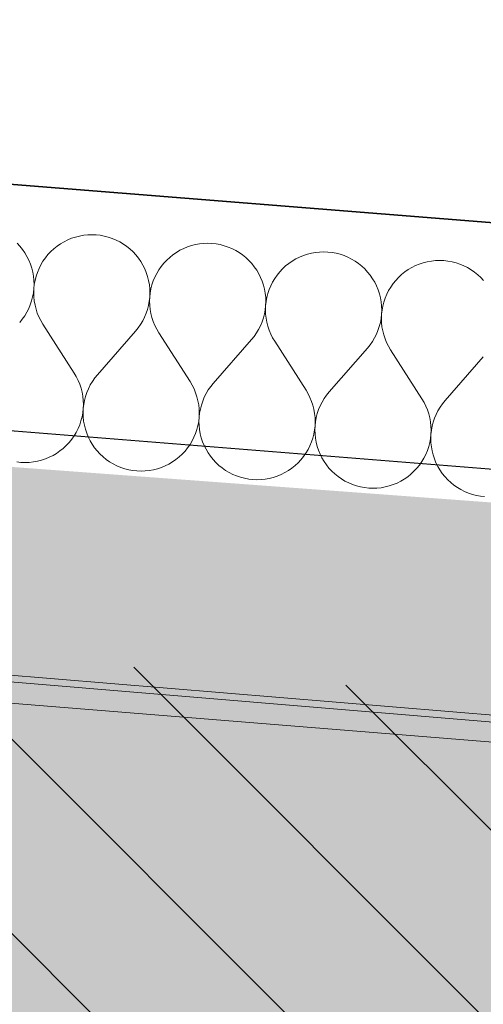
# Model space of a CAD drawing. Header units: millimetres. Extents: x -40276 to 214973, y -147941 to 35228.
# Tile 255 of 256: x -4682 to -4378, y 17941 to 18587. Entities that reach past the tile are written whole.
import ezdxf

# ---------------------------------------------------------------- set-up
doc = ezdxf.new("R2010")
doc.units = ezdxf.units.MM
doc.header["$MEASUREMENT"] = 0
doc.linetypes.add('Wipeout_Contour', pattern=[1000, 0, -1000])
for name, color, linetype in [('1._POHLED ZÁPADNÍ_2_0_plochy', 7, 'Continuous'), ('1._POHLED ZÁPADNÍ_2_akustické prvky', 7, 'Continuous'), ('1._POHLED ZÁPADNÍ_2_BT_ortho', 7, 'Continuous'), ('1._POHLED ZÁPADNÍ_2_Konstrukce - nosné', 7, 'Continuous'), ('1._POHLED ZÁPADNÍ_2_Nové_Výplně – Řezové', 7, 'Continuous'), ('1._POHLED ZÁPADNÍ_2_Výplně – Řezové', 7, 'Continuous')]:
    doc.layers.add(name, color=color, linetype=linetype)

# ---------------------------------------------------------------- blocks, each defined once
blk = doc.blocks.new('*X1', base_point=(-42174.69, -26223.67))
at = {"layer": '1._POHLED ZÁPADNÍ_2_Nové_Výplně – Řezové', "color": 21, "linetype": 'Continuous', "lineweight": 20, "true_color": 0xffaaaa}
for p, q in [((-4645.36, 18444.34), (-4647.94, 18443.48)), ((-4642.72, 18445), (-4645.36, 18444.34)), ((-4640.04, 18445.48), (-4642.72, 18445)), ((-4637.34, 18445.76), (-4640.04, 18445.48)), ((-4634.62, 18445.85), (-4637.34, 18445.76)), ((-4631.9, 18445.75), (-4634.62, 18445.85)), ((-4629.2, 18445.45), (-4631.9, 18445.75)), ((-4626.52, 18444.96), (-4629.2, 18445.45)), ((-4623.89, 18444.28), (-4626.52, 18444.96)), ((-4621.31, 18443.42), (-4623.89, 18444.28)), ((-4681.83, 18438.25), (-4683.68, 18440.25)), ((-4680.13, 18436.13), (-4681.83, 18438.25)), ((-4657.48, 18438.31), (-4659.6, 18436.6)), ((-4655.24, 18439.85), (-4657.48, 18438.31)), ((-4652.89, 18441.23), (-4655.24, 18439.85)), ((-4650.46, 18442.45), (-4652.89, 18441.23)), ((-4647.94, 18443.48), (-4650.46, 18442.45)), ((-4618.8, 18442.37), (-4621.31, 18443.42)), ((-4616.37, 18441.15), (-4618.8, 18442.37)), ((-4614.03, 18439.75), (-4616.37, 18441.15)), ((-4611.8, 18438.19), (-4614.03, 18439.75)), ((-4609.69, 18436.48), (-4611.8, 18438.19)), ((-4571.96, 18437.86), (-4574.48, 18436.82)), ((-4569.38, 18438.71), (-4571.96, 18437.86)), ((-4566.74, 18439.38), (-4569.38, 18438.71)), ((-4564.06, 18439.85), (-4566.74, 18439.38)), ((-4561.36, 18440.14), (-4564.06, 18439.85)), ((-4558.64, 18440.23), (-4561.36, 18440.14)), ((-4555.92, 18440.13), (-4558.64, 18440.23)), ((-4553.21, 18439.83), (-4555.92, 18440.13)), ((-4550.54, 18439.34), (-4553.21, 18439.83)), ((-4547.9, 18438.66), (-4550.54, 18439.34)), ((-4545.32, 18437.79), (-4547.9, 18438.66)), ((-4542.81, 18436.74), (-4545.32, 18437.79)), ((-4678.59, 18433.89), (-4680.13, 18436.13)), ((-4677.21, 18431.54), (-4678.59, 18433.89)), ((-4676, 18429.11), (-4677.21, 18431.54)), ((-4663.45, 18432.77), (-4665.16, 18430.65)), ((-4661.59, 18434.75), (-4663.45, 18432.77)), ((-4659.6, 18436.6), (-4661.59, 18434.75)), ((-4607.7, 18434.62), (-4609.69, 18436.48)), ((-4605.85, 18432.62), (-4607.7, 18434.62)), ((-4604.15, 18430.5), (-4605.85, 18432.62)), ((-4583.61, 18430.98), (-4585.61, 18429.13)), ((-4581.49, 18432.68), (-4583.61, 18430.98)), ((-4579.25, 18434.23), (-4581.49, 18432.68)), ((-4576.91, 18435.61), (-4579.25, 18434.23)), ((-4574.48, 18436.82), (-4576.91, 18435.61)), ((-4540.38, 18435.52), (-4542.81, 18436.74)), ((-4538.05, 18434.13), (-4540.38, 18435.52)), ((-4535.82, 18432.57), (-4538.05, 18434.13)), ((-4533.7, 18430.86), (-4535.82, 18432.57)), ((-4498.49, 18431.2), (-4500.93, 18429.99)), ((-4495.98, 18432.23), (-4498.49, 18431.2)), ((-4493.39, 18433.09), (-4495.98, 18432.23)), ((-4490.76, 18433.75), (-4493.39, 18433.09)), ((-4488.08, 18434.23), (-4490.76, 18433.75)), ((-4485.37, 18434.51), (-4488.08, 18434.23)), ((-4482.65, 18434.6), (-4485.37, 18434.51)), ((-4479.94, 18434.5), (-4482.65, 18434.6)), ((-4477.23, 18434.2), (-4479.94, 18434.5)), ((-4474.55, 18433.71), (-4477.23, 18434.2)), ((-4471.92, 18433.03), (-4474.55, 18433.71)), ((-4469.34, 18432.17), (-4471.92, 18433.03)), ((-4466.83, 18431.12), (-4469.34, 18432.17)), ((-4464.4, 18429.9), (-4466.83, 18431.12)), ((-4674.96, 18426.59), (-4676, 18429.11)), ((-4674.11, 18424.01), (-4674.96, 18426.59)), ((-4668.11, 18426.08), (-4669.33, 18423.65)), ((-4666.72, 18428.42), (-4668.11, 18426.08)), ((-4665.16, 18430.65), (-4666.72, 18428.42)), ((-4602.61, 18428.26), (-4604.15, 18430.5)), ((-4601.22, 18425.92), (-4602.61, 18428.26)), ((-4600.01, 18423.48), (-4601.22, 18425.92)), ((-4589.18, 18425.03), (-4590.74, 18422.8)), ((-4587.47, 18427.14), (-4589.18, 18425.03)), ((-4585.61, 18429.13), (-4587.47, 18427.14)), ((-4531.72, 18429), (-4533.7, 18430.86)), ((-4529.87, 18427), (-4531.72, 18429)), ((-4528.17, 18424.88), (-4529.87, 18427)), ((-4526.62, 18422.64), (-4528.17, 18424.88)), ((-4507.63, 18425.35), (-4509.63, 18423.5)), ((-4505.51, 18427.06), (-4507.63, 18425.35)), ((-4503.27, 18428.6), (-4505.51, 18427.06)), ((-4500.93, 18429.99), (-4503.27, 18428.6)), ((-4462.07, 18428.5), (-4464.4, 18429.9)), ((-4459.83, 18426.94), (-4462.07, 18428.5)), ((-4457.72, 18425.23), (-4459.83, 18426.94)), ((-4455.74, 18423.37), (-4457.72, 18425.23)), ((-4422.51, 18425.57), (-4424.95, 18424.36)), ((-4420, 18426.61), (-4422.51, 18425.57)), ((-4417.41, 18427.46), (-4420, 18426.61)), ((-4414.77, 18428.13), (-4417.41, 18427.46)), ((-4412.1, 18428.61), (-4414.77, 18428.13)), ((-4409.39, 18428.89), (-4412.1, 18428.61)), ((-4406.67, 18428.98), (-4409.39, 18428.89)), ((-4403.95, 18428.88), (-4406.67, 18428.98)), ((-4401.25, 18428.58), (-4403.95, 18428.88)), ((-4398.57, 18428.09), (-4401.25, 18428.58)), ((-4395.94, 18427.41), (-4398.57, 18428.09)), ((-4393.36, 18426.54), (-4395.94, 18427.41)), ((-4390.85, 18425.5), (-4393.36, 18426.54)), ((-4388.42, 18424.27), (-4390.85, 18425.5)), ((-4673.45, 18421.37), (-4674.11, 18424.01)), ((-4672.97, 18418.69), (-4673.45, 18421.37)), ((-4672.69, 18415.98), (-4672.97, 18418.69)), ((-4671.24, 18418.56), (-4671.92, 18415.93)), ((-4670.38, 18421.14), (-4671.24, 18418.56)), ((-4669.33, 18423.65), (-4670.38, 18421.14)), ((-4598.98, 18420.97), (-4600.01, 18423.48)), ((-4598.13, 18418.38), (-4598.98, 18420.97)), ((-4597.46, 18415.74), (-4598.13, 18418.38)), ((-4593.35, 18418.03), (-4594.4, 18415.52)), ((-4592.13, 18420.46), (-4593.35, 18418.03)), ((-4590.74, 18422.8), (-4592.13, 18420.46)), ((-4525.24, 18420.29), (-4526.62, 18422.64)), ((-4524.03, 18417.86), (-4525.24, 18420.29)), ((-4513.2, 18419.4), (-4514.75, 18417.17)), ((-4511.49, 18421.52), (-4513.2, 18419.4)), ((-4509.63, 18423.5), (-4511.49, 18421.52)), ((-4453.89, 18421.38), (-4455.74, 18423.37)), ((-4452.19, 18419.25), (-4453.89, 18421.38)), ((-4450.64, 18417.01), (-4452.19, 18419.25)), ((-4431.65, 18419.73), (-4433.64, 18417.88)), ((-4429.53, 18421.43), (-4431.65, 18419.73)), ((-4427.29, 18422.98), (-4429.53, 18421.43)), ((-4424.95, 18424.36), (-4427.29, 18422.98)), ((-4386.08, 18422.88), (-4388.42, 18424.27)), ((-4383.85, 18421.32), (-4386.08, 18422.88)), ((-4381.74, 18419.61), (-4383.85, 18421.32)), ((-4379.75, 18417.75), (-4381.74, 18419.61)), ((-4672.71, 18410.55), (-4672.6, 18413.26)), ((-4672.41, 18413.25), (-4672.71, 18410.55)), ((-4672.6, 18413.26), (-4672.69, 18415.98)), ((-4671.92, 18415.93), (-4672.41, 18413.25)), ((-4596.99, 18413.07), (-4597.46, 18415.74)), ((-4596.71, 18410.36), (-4596.99, 18413.07)), ((-4595.26, 18412.94), (-4595.94, 18410.3)), ((-4594.4, 18415.52), (-4595.26, 18412.94)), ((-4523, 18415.34), (-4524.03, 18417.86)), ((-4522.15, 18412.76), (-4523, 18415.34)), ((-4521.48, 18410.12), (-4522.15, 18412.76)), ((-4517.37, 18412.4), (-4518.41, 18409.89)), ((-4516.15, 18414.83), (-4517.37, 18412.4)), ((-4514.75, 18417.17), (-4516.15, 18414.83)), ((-4449.26, 18414.67), (-4450.64, 18417.01)), ((-4448.05, 18412.23), (-4449.26, 18414.67)), ((-4447.01, 18409.72), (-4448.05, 18412.23)), ((-4437.21, 18413.78), (-4438.77, 18411.55)), ((-4435.5, 18415.89), (-4437.21, 18413.78)), ((-4433.64, 18417.88), (-4435.5, 18415.89)), ((-4377.9, 18415.75), (-4379.75, 18417.75)), ((-4674.18, 18402.53), (-4673.5, 18405.17)), ((-4673.5, 18405.17), (-4673, 18407.84)), ((-4673, 18407.84), (-4672.71, 18410.55)), ((-4672.71, 18410.55), (-4672.81, 18407.83)), ((-4672.81, 18407.83), (-4672.72, 18405.11)), ((-4672.72, 18405.11), (-4672.43, 18402.4)), ((-4596.72, 18404.92), (-4596.62, 18407.64)), ((-4596.43, 18407.63), (-4596.72, 18404.92)), ((-4596.62, 18407.64), (-4596.71, 18410.36)), ((-4595.94, 18410.3), (-4596.43, 18407.63)), ((-4521.01, 18407.44), (-4521.48, 18410.12)), ((-4520.72, 18404.73), (-4521.01, 18407.44)), ((-4519.28, 18407.31), (-4519.96, 18404.68)), ((-4518.41, 18409.89), (-4519.28, 18407.31)), ((-4446.16, 18407.13), (-4447.01, 18409.72)), ((-4445.5, 18404.49), (-4446.16, 18407.13)), ((-4441.39, 18406.78), (-4442.43, 18404.27)), ((-4440.16, 18409.21), (-4441.39, 18406.78)), ((-4438.77, 18411.55), (-4440.16, 18409.21)), ((-4676.09, 18397.44), (-4675.05, 18399.95)), ((-4675.05, 18399.95), (-4674.18, 18402.53)), ((-4672.43, 18402.4), (-4671.95, 18399.73)), ((-4671.95, 18399.73), (-4671.28, 18397.09)), ((-4598.2, 18396.91), (-4597.51, 18399.54)), ((-4597.51, 18399.54), (-4597.02, 18402.22)), ((-4597.02, 18402.22), (-4596.72, 18404.92)), ((-4596.72, 18404.92), (-4596.83, 18402.2)), ((-4596.83, 18402.2), (-4596.73, 18399.48)), ((-4596.73, 18399.48), (-4596.45, 18396.78)), ((-4521.04, 18396.59), (-4520.74, 18399.3)), ((-4520.74, 18399.3), (-4520.84, 18396.58)), ((-4520.74, 18399.3), (-4520.63, 18402.02)), ((-4520.44, 18402), (-4520.74, 18399.3)), ((-4520.63, 18402.02), (-4520.72, 18404.73)), ((-4519.96, 18404.68), (-4520.44, 18402)), ((-4445.02, 18401.82), (-4445.5, 18404.49)), ((-4444.74, 18399.11), (-4445.02, 18401.82)), ((-4444.65, 18396.39), (-4444.74, 18399.11)), ((-4443.97, 18399.05), (-4444.46, 18396.38)), ((-4443.3, 18401.69), (-4443.97, 18399.05)), ((-4442.43, 18404.27), (-4443.3, 18401.69)), ((-4680.28, 18390.45), (-4678.72, 18392.68)), ((-4678.72, 18392.68), (-4677.32, 18395.02)), ((-4677.32, 18395.02), (-4676.09, 18397.44)), ((-4671.28, 18397.09), (-4670.43, 18394.51)), ((-4670.43, 18394.51), (-4669.39, 18391.99)), ((-4600.11, 18391.82), (-4599.06, 18394.33)), ((-4599.06, 18394.33), (-4598.2, 18396.91)), ((-4596.45, 18396.78), (-4595.97, 18394.1)), ((-4595.97, 18394.1), (-4595.3, 18391.46)), ((-4522.21, 18391.28), (-4521.53, 18393.92)), ((-4521.53, 18393.92), (-4521.04, 18396.59)), ((-4520.84, 18396.58), (-4520.75, 18393.86)), ((-4520.75, 18393.86), (-4520.46, 18391.15)), ((-4445.06, 18390.97), (-4444.76, 18393.67)), ((-4444.76, 18393.67), (-4444.86, 18390.95)), ((-4444.76, 18393.67), (-4444.65, 18396.39)), ((-4444.46, 18396.38), (-4444.76, 18393.67)), ((-4681.99, 18388.34), (-4680.28, 18390.45)), ((-4669.39, 18391.99), (-4668.18, 18389.56)), ((-4668.18, 18389.56), (-4666.79, 18387.21)), ((-4666.79, 18387.21), (-4646.25, 18355.13)), ((-4604.29, 18384.83), (-4602.73, 18387.06)), ((-4602.73, 18387.06), (-4601.34, 18389.39)), ((-4601.34, 18389.39), (-4600.11, 18391.82)), ((-4595.3, 18391.46), (-4594.45, 18388.88)), ((-4594.45, 18388.88), (-4593.41, 18386.37)), ((-4593.41, 18386.37), (-4592.19, 18383.93)), ((-4525.36, 18383.77), (-4524.13, 18386.2)), ((-4524.13, 18386.2), (-4523.08, 18388.71)), ((-4523.08, 18388.71), (-4522.21, 18391.28)), ((-4520.46, 18391.15), (-4519.99, 18388.48)), ((-4519.99, 18388.48), (-4519.32, 18385.84)), ((-4519.32, 18385.84), (-4518.46, 18383.26)), ((-4446.23, 18385.66), (-4445.55, 18388.29)), ((-4445.55, 18388.29), (-4445.06, 18390.97)), ((-4444.86, 18390.95), (-4444.77, 18388.24)), ((-4444.77, 18388.24), (-4444.48, 18385.53)), ((-4606.01, 18382.71), (-4631.05, 18354.01)), ((-4606.01, 18382.71), (-4604.29, 18384.83)), ((-4592.19, 18383.93), (-4590.81, 18381.59)), ((-4590.81, 18381.59), (-4570.27, 18349.51)), ((-4528.31, 18379.2), (-4526.75, 18381.43)), ((-4526.75, 18381.43), (-4525.36, 18383.77)), ((-4518.46, 18383.26), (-4517.43, 18380.74)), ((-4517.43, 18380.74), (-4516.21, 18378.31)), ((-4449.37, 18378.14), (-4448.15, 18380.57)), ((-4448.15, 18380.57), (-4447.1, 18383.08)), ((-4447.1, 18383.08), (-4446.23, 18385.66)), ((-4444.48, 18385.53), (-4444, 18382.85)), ((-4444, 18382.85), (-4443.34, 18380.21)), ((-4443.34, 18380.21), (-4442.48, 18377.63)), ((-4530.02, 18377.09), (-4555.07, 18348.38)), ((-4530.02, 18377.09), (-4528.31, 18379.2)), ((-4516.21, 18378.31), (-4514.83, 18375.96)), ((-4514.83, 18375.96), (-4494.28, 18343.88)), ((-4454.04, 18371.46), (-4452.33, 18373.58)), ((-4452.33, 18373.58), (-4450.77, 18375.81)), ((-4450.77, 18375.81), (-4449.37, 18378.14)), ((-4442.48, 18377.63), (-4441.44, 18375.12)), ((-4441.44, 18375.12), (-4440.23, 18372.68)), ((-4454.04, 18371.46), (-4479.09, 18342.76)), ((-4440.23, 18372.68), (-4438.85, 18370.34)), ((-4438.85, 18370.34), (-4418.3, 18338.26)), ((-4378.06, 18365.84), (-4403.1, 18337.13)), ((-4644.86, 18352.79), (-4646.25, 18355.13)), ((-4631.05, 18354.01), (-4632.77, 18351.9)), ((-4643.65, 18350.36), (-4644.86, 18352.79)), ((-4642.61, 18347.84), (-4643.65, 18350.36)), ((-4641.76, 18345.26), (-4642.61, 18347.84)), ((-4635.72, 18347.33), (-4636.95, 18344.9)), ((-4634.32, 18349.67), (-4635.72, 18347.33)), ((-4632.77, 18351.9), (-4634.32, 18349.67)), ((-4568.88, 18347.17), (-4570.27, 18349.51)), ((-4567.67, 18344.73), (-4568.88, 18347.17)), ((-4555.07, 18348.38), (-4556.78, 18346.27)), ((-4641.09, 18342.62), (-4641.76, 18345.26)), ((-4640.61, 18339.94), (-4641.09, 18342.62)), ((-4638, 18342.39), (-4638.86, 18339.81)), ((-4636.95, 18344.9), (-4638, 18342.39)), ((-4566.63, 18342.22), (-4567.67, 18344.73)), ((-4565.78, 18339.63), (-4566.63, 18342.22)), ((-4559.74, 18341.71), (-4560.96, 18339.28)), ((-4558.34, 18344.04), (-4559.74, 18341.71)), ((-4556.78, 18346.27), (-4558.34, 18344.04)), ((-4492.9, 18341.54), (-4494.28, 18343.88)), ((-4491.68, 18339.11), (-4492.9, 18341.54)), ((-4480.8, 18340.65), (-4482.36, 18338.42)), ((-4479.09, 18342.76), (-4480.8, 18340.65)), ((-4640.33, 18337.24), (-4640.61, 18339.94)), ((-4640.34, 18331.8), (-4640.23, 18334.52)), ((-4640.04, 18334.5), (-4640.34, 18331.8)), ((-4640.23, 18334.52), (-4640.33, 18337.24)), ((-4639.54, 18337.18), (-4640.04, 18334.5)), ((-4638.86, 18339.81), (-4639.54, 18337.18)), ((-4565.11, 18337), (-4565.78, 18339.63)), ((-4564.63, 18334.32), (-4565.11, 18337)), ((-4564.34, 18331.61), (-4564.63, 18334.32)), ((-4562.88, 18334.19), (-4563.56, 18331.56)), ((-4562.01, 18336.77), (-4562.88, 18334.19)), ((-4560.96, 18339.28), (-4562.01, 18336.77)), ((-4490.65, 18336.59), (-4491.68, 18339.11)), ((-4489.79, 18334.01), (-4490.65, 18336.59)), ((-4483.76, 18336.08), (-4484.98, 18333.65)), ((-4482.36, 18338.42), (-4483.76, 18336.08)), ((-4416.92, 18335.92), (-4418.3, 18338.26)), ((-4415.7, 18333.48), (-4416.92, 18335.92)), ((-4404.82, 18335.02), (-4406.38, 18332.79)), ((-4403.1, 18337.13), (-4404.82, 18335.02)), ((-4641.12, 18326.42), (-4640.63, 18329.1)), ((-4640.63, 18329.1), (-4640.34, 18331.8)), ((-4640.34, 18331.8), (-4640.44, 18329.08)), ((-4640.44, 18329.08), (-4640.35, 18326.36)), ((-4564.35, 18326.18), (-4564.25, 18328.89)), ((-4564.05, 18328.88), (-4564.35, 18326.18)), ((-4564.25, 18328.89), (-4564.34, 18331.61)), ((-4563.56, 18331.56), (-4564.05, 18328.88)), ((-4489.12, 18331.37), (-4489.79, 18334.01)), ((-4488.65, 18328.69), (-4489.12, 18331.37)), ((-4488.36, 18325.99), (-4488.65, 18328.69)), ((-4486.9, 18328.56), (-4487.58, 18325.93)), ((-4486.03, 18331.14), (-4486.9, 18328.56)), ((-4484.98, 18333.65), (-4486.03, 18331.14)), ((-4414.66, 18330.97), (-4415.7, 18333.48)), ((-4413.81, 18328.39), (-4414.66, 18330.97)), ((-4413.14, 18325.75), (-4413.81, 18328.39)), ((-4409, 18328.03), (-4410.05, 18325.52)), ((-4407.77, 18330.46), (-4409, 18328.03)), ((-4406.38, 18332.79), (-4407.77, 18330.46)), ((-4643.71, 18318.69), (-4642.66, 18321.21)), ((-4642.66, 18321.21), (-4641.8, 18323.78)), ((-4641.8, 18323.78), (-4641.12, 18326.42)), ((-4640.35, 18326.36), (-4640.07, 18323.66)), ((-4640.07, 18323.66), (-4639.59, 18320.98)), ((-4565.14, 18320.79), (-4564.65, 18323.47)), ((-4564.65, 18323.47), (-4564.35, 18326.18)), ((-4564.35, 18326.18), (-4564.46, 18323.46)), ((-4564.46, 18323.46), (-4564.37, 18320.74)), ((-4488.37, 18320.55), (-4488.27, 18323.27)), ((-4488.07, 18323.26), (-4488.37, 18320.55)), ((-4488.27, 18323.27), (-4488.36, 18325.99)), ((-4487.58, 18325.93), (-4488.07, 18323.26)), ((-4412.66, 18323.07), (-4413.14, 18325.75)), ((-4412.38, 18320.36), (-4412.66, 18323.07)), ((-4410.92, 18322.94), (-4411.6, 18320.31)), ((-4410.05, 18325.52), (-4410.92, 18322.94)), ((-4646.32, 18313.93), (-4644.93, 18316.26)), ((-4644.93, 18316.26), (-4643.71, 18318.69)), ((-4639.59, 18320.98), (-4638.93, 18318.34)), ((-4638.93, 18318.34), (-4638.08, 18315.76)), ((-4638.08, 18315.76), (-4637.04, 18313.24)), ((-4567.72, 18313.07), (-4566.68, 18315.58)), ((-4566.68, 18315.58), (-4565.81, 18318.16)), ((-4565.81, 18318.16), (-4565.14, 18320.79)), ((-4564.37, 18320.74), (-4564.09, 18318.03)), ((-4564.09, 18318.03), (-4563.61, 18315.35)), ((-4563.61, 18315.35), (-4562.95, 18312.72)), ((-4489.83, 18312.54), (-4489.15, 18315.17)), ((-4489.15, 18315.17), (-4488.67, 18317.85)), ((-4488.67, 18317.85), (-4488.37, 18320.55)), ((-4488.37, 18320.55), (-4488.48, 18317.83)), ((-4488.48, 18317.83), (-4488.39, 18315.11)), ((-4488.39, 18315.11), (-4488.1, 18312.41)), ((-4412.68, 18312.22), (-4412.39, 18314.93)), ((-4412.39, 18314.93), (-4412.49, 18312.21)), ((-4412.39, 18314.93), (-4412.29, 18317.65)), ((-4412.09, 18317.63), (-4412.39, 18314.93)), ((-4412.29, 18317.65), (-4412.38, 18320.36)), ((-4411.6, 18320.31), (-4412.09, 18317.63)), ((-4651.45, 18307.59), (-4649.59, 18309.58)), ((-4649.59, 18309.58), (-4647.88, 18311.7)), ((-4647.88, 18311.7), (-4646.32, 18313.93)), ((-4637.04, 18313.24), (-4635.83, 18310.8)), ((-4635.83, 18310.8), (-4634.45, 18308.46)), ((-4634.45, 18308.46), (-4632.91, 18306.22)), ((-4571.9, 18306.07), (-4570.34, 18308.3)), ((-4570.34, 18308.3), (-4568.95, 18310.64)), ((-4568.95, 18310.64), (-4567.72, 18313.07)), ((-4562.95, 18312.72), (-4562.1, 18310.13)), ((-4562.1, 18310.13), (-4561.06, 18307.62)), ((-4491.74, 18307.44), (-4490.7, 18309.96)), ((-4490.7, 18309.96), (-4489.83, 18312.54)), ((-4488.1, 18312.41), (-4487.63, 18309.73)), ((-4487.63, 18309.73), (-4486.96, 18307.09)), ((-4413.85, 18306.91), (-4413.17, 18309.55)), ((-4413.17, 18309.55), (-4412.68, 18312.22)), ((-4412.49, 18312.21), (-4412.4, 18309.49)), ((-4412.4, 18309.49), (-4412.12, 18306.78)), ((-4660.15, 18301.11), (-4657.8, 18302.49)), ((-4657.8, 18302.49), (-4655.57, 18304.04)), ((-4655.57, 18304.04), (-4653.44, 18305.74)), ((-4653.44, 18305.74), (-4651.45, 18307.59)), ((-4632.91, 18306.22), (-4631.21, 18304.1)), ((-4631.21, 18304.1), (-4629.36, 18302.1)), ((-4629.36, 18302.1), (-4627.37, 18300.24)), ((-4577.46, 18300.12), (-4575.47, 18301.97)), ((-4575.47, 18301.97), (-4573.61, 18303.96)), ((-4573.61, 18303.96), (-4571.9, 18306.07)), ((-4561.06, 18307.62), (-4559.85, 18305.18)), ((-4559.85, 18305.18), (-4558.47, 18302.84)), ((-4558.47, 18302.84), (-4556.92, 18300.6)), ((-4495.91, 18300.45), (-4494.36, 18302.68)), ((-4494.36, 18302.68), (-4492.96, 18305.01)), ((-4492.96, 18305.01), (-4491.74, 18307.44)), ((-4486.96, 18307.09), (-4486.11, 18304.51)), ((-4486.11, 18304.51), (-4485.08, 18301.99)), ((-4485.08, 18301.99), (-4483.87, 18299.55)), ((-4416.98, 18299.39), (-4415.76, 18301.82)), ((-4415.76, 18301.82), (-4414.71, 18304.33)), ((-4414.71, 18304.33), (-4413.85, 18306.91)), ((-4412.12, 18306.78), (-4411.65, 18304.1)), ((-4411.65, 18304.1), (-4410.98, 18301.47)), ((-4683.84, 18296.89), (-4681.14, 18296.6)), ((-4681.14, 18296.6), (-4678.42, 18296.49)), ((-4678.42, 18296.49), (-4675.7, 18296.58)), ((-4675.7, 18296.58), (-4673, 18296.87)), ((-4673, 18296.87), (-4670.32, 18297.34)), ((-4670.32, 18297.34), (-4667.68, 18298.01)), ((-4667.68, 18298.01), (-4665.1, 18298.86)), ((-4665.1, 18298.86), (-4662.58, 18299.9)), ((-4662.58, 18299.9), (-4660.15, 18301.11)), ((-4627.37, 18300.24), (-4625.26, 18298.53)), ((-4625.26, 18298.53), (-4623.03, 18296.97)), ((-4623.03, 18296.97), (-4620.69, 18295.58)), ((-4620.69, 18295.58), (-4618.26, 18294.35)), ((-4586.6, 18294.27), (-4584.16, 18295.49)), ((-4584.16, 18295.49), (-4581.82, 18296.87)), ((-4581.82, 18296.87), (-4579.58, 18298.42)), ((-4579.58, 18298.42), (-4577.46, 18300.12)), ((-4556.92, 18300.6), (-4555.22, 18298.47)), ((-4555.22, 18298.47), (-4553.38, 18296.48)), ((-4553.38, 18296.48), (-4551.39, 18294.62)), ((-4501.48, 18294.49), (-4499.48, 18296.34)), ((-4499.48, 18296.34), (-4497.63, 18298.33)), ((-4497.63, 18298.33), (-4495.91, 18300.45)), ((-4483.87, 18299.55), (-4482.49, 18297.21)), ((-4482.49, 18297.21), (-4480.94, 18294.97)), ((-4419.93, 18294.82), (-4418.38, 18297.05)), ((-4418.38, 18297.05), (-4416.98, 18299.39)), ((-4410.98, 18301.47), (-4410.13, 18298.88)), ((-4410.13, 18298.88), (-4409.1, 18296.37)), ((-4409.1, 18296.37), (-4407.89, 18293.93)), ((-4618.26, 18294.35), (-4615.75, 18293.31)), ((-4615.75, 18293.31), (-4613.17, 18292.44)), ((-4613.17, 18292.44), (-4610.54, 18291.76)), ((-4610.54, 18291.76), (-4607.86, 18291.27)), ((-4607.86, 18291.27), (-4605.16, 18290.97)), ((-4605.16, 18290.97), (-4602.44, 18290.87)), ((-4602.44, 18290.87), (-4599.72, 18290.96)), ((-4599.72, 18290.96), (-4597.01, 18291.24)), ((-4597.01, 18291.24), (-4594.34, 18291.72)), ((-4594.34, 18291.72), (-4591.7, 18292.39)), ((-4591.7, 18292.39), (-4589.12, 18293.24)), ((-4589.12, 18293.24), (-4586.6, 18294.27)), ((-4551.39, 18294.62), (-4549.28, 18292.9)), ((-4549.28, 18292.9), (-4547.05, 18291.35)), ((-4547.05, 18291.35), (-4544.71, 18289.95)), ((-4544.71, 18289.95), (-4542.28, 18288.73)), ((-4510.62, 18288.65), (-4508.18, 18289.86)), ((-4508.18, 18289.86), (-4505.84, 18291.25)), ((-4505.84, 18291.25), (-4503.6, 18292.79)), ((-4503.6, 18292.79), (-4501.48, 18294.49)), ((-4480.94, 18294.97), (-4479.24, 18292.85)), ((-4479.24, 18292.85), (-4477.39, 18290.85)), ((-4477.39, 18290.85), (-4475.41, 18288.99)), ((-4475.41, 18288.99), (-4473.29, 18287.28)), ((-4425.5, 18288.87), (-4423.5, 18290.72)), ((-4423.5, 18290.72), (-4421.64, 18292.71)), ((-4421.64, 18292.71), (-4419.93, 18294.82)), ((-4407.89, 18293.93), (-4406.5, 18291.59)), ((-4406.5, 18291.59), (-4404.96, 18289.35)), ((-4404.96, 18289.35), (-4403.26, 18287.22)), ((-4542.28, 18288.73), (-4539.77, 18287.68)), ((-4539.77, 18287.68), (-4537.19, 18286.81)), ((-4537.19, 18286.81), (-4534.56, 18286.14)), ((-4534.56, 18286.14), (-4531.88, 18285.65)), ((-4531.88, 18285.65), (-4529.18, 18285.35)), ((-4529.18, 18285.35), (-4526.46, 18285.24)), ((-4526.46, 18285.24), (-4523.74, 18285.33)), ((-4523.74, 18285.33), (-4521.03, 18285.62)), ((-4521.03, 18285.62), (-4518.35, 18286.1)), ((-4518.35, 18286.1), (-4515.72, 18286.76)), ((-4515.72, 18286.76), (-4513.13, 18287.62)), ((-4513.13, 18287.62), (-4510.62, 18288.65)), ((-4473.29, 18287.28), (-4471.06, 18285.72)), ((-4471.06, 18285.72), (-4468.73, 18284.33)), ((-4468.73, 18284.33), (-4466.3, 18283.1)), ((-4466.3, 18283.1), (-4463.79, 18282.06)), ((-4437.15, 18281.99), (-4434.63, 18283.03)), ((-4434.63, 18283.03), (-4432.2, 18284.24)), ((-4432.2, 18284.24), (-4429.86, 18285.62)), ((-4429.86, 18285.62), (-4427.62, 18287.17)), ((-4427.62, 18287.17), (-4425.5, 18288.87)), ((-4403.26, 18287.22), (-4401.41, 18285.23)), ((-4401.41, 18285.23), (-4399.42, 18283.37)), ((-4399.42, 18283.37), (-4397.31, 18281.66)), ((-4463.79, 18282.06), (-4461.21, 18281.19)), ((-4461.21, 18281.19), (-4458.57, 18280.51)), ((-4458.57, 18280.51), (-4455.9, 18280.02)), ((-4455.9, 18280.02), (-4453.19, 18279.72)), ((-4453.19, 18279.72), (-4450.47, 18279.62)), ((-4450.47, 18279.62), (-4447.76, 18279.71)), ((-4447.76, 18279.71), (-4445.05, 18279.99)), ((-4445.05, 18279.99), (-4442.37, 18280.47)), ((-4442.37, 18280.47), (-4439.73, 18281.14)), ((-4439.73, 18281.14), (-4437.15, 18281.99)), ((-4397.31, 18281.66), (-4395.08, 18280.1)), ((-4395.08, 18280.1), (-4392.74, 18278.7)), ((-4392.74, 18278.7), (-4390.31, 18277.48)), ((-4390.31, 18277.48), (-4387.8, 18276.43)), ((-4387.8, 18276.43), (-4385.22, 18275.57)), ((-4385.22, 18275.57), (-4382.59, 18274.89)), ((-4382.59, 18274.89), (-4379.91, 18274.4)), ((-4379.91, 18274.4), (-4377.21, 18274.1))]:
    blk.add_line(p, q, dxfattribs=at)

msp = doc.modelspace()

# ---------------------------------------------------------------- hatches: boundary and pattern name
at = {"layer": '1._POHLED ZÁPADNÍ_2_0_plochy', "linetype": 'Continuous', "lineweight": 20, "true_color": 0xffaaaa}
h = msp.add_hatch(dxfattribs=at)
h.set_pattern_fill('Izolační_tvárnice_0002', color=21, style=0, pattern_type=2)
h.set_pattern_definition([(315, (-10360.18, 9405.31), (63.6396, 63.6396), [])])
h.paths.add_polyline_path([(-10906.33, 18690.21), (-10970.68, 9084.15), (-20311.44, 10009.93), (-20479.41, 269.75), (-242.33, 419.76), (-238.38, 17796.01)])

# ---------------------------------------------------------------- linework, layer by layer
at = {"layer": '1._POHLED ZÁPADNÍ_2_Konstrukce - nosné', "color": 251, "linetype": 'Continuous', "lineweight": 13, "true_color": 0x6a6a6a}
for q in [(-24598.53, 19748.08), (-10902.83, 18674.82)]:
    msp.add_line((-240.38, 17779.13), q, dxfattribs=at)

# ---------------------------------------------------------------- next in the draw order: wipeouts: each hides what was drawn before it
at = {"color": 254, "linetype": 'Wipeout_Contour', "lineweight": 0, "ltscale": 75187.386246}
msp.add_wipeout([(-6352.11, 18416.47), (-161.69, 17958.23), (-161.69, 18118.67), (-6339.29, 18575.96)], dxfattribs=at).dxf.layer = '1._POHLED ZÁPADNÍ_2_Nové_Výplně – Řezové'

# ---------------------------------------------------------------- next in the draw order: hatches: boundary and pattern name
at = {"layer": '1._POHLED ZÁPADNÍ_2_Výplně – Řezové', "linetype": 'Continuous', "lineweight": 13}
msp.add_hatch(color=254, dxfattribs=at).paths.add_polyline_path([(-321.46, 17970.05), (-5948.21, 18387.04), (-5940.13, 17574.2), (-321.21, 17360.94)])

# ---------------------------------------------------------------- next in the draw order: linework, layer by layer
at = {"layer": '1._POHLED ZÁPADNÍ_2_akustické prvky', "color": 1, "linetype": 'Continuous', "lineweight": 35}
msp.add_line((-11148.08, 18992.91), (-161.69, 18118.67), dxfattribs=at)
at = {"layer": '1._POHLED ZÁPADNÍ_2_BT_ortho', "color": 142, "linetype": 'Continuous', "lineweight": 20, "true_color": 0x0080c0, "flags": 128}
msp.add_lwpolyline([(-1163.34, 17864.45), (-11029.43, 18683.38), (-24351.81, 19728.14), (-25320.42, 13819.16), (-25595.36, 12086.61)], dxfattribs=at)
at = {"layer": '1._POHLED ZÁPADNÍ_2_Konstrukce - nosné', "color": 7, "linetype": 'Continuous', "lineweight": 25}
msp.add_line((-10988.08, 18818.43), (-321.45, 17970.06), dxfattribs=at)

# ---------------------------------------------------------------- next in the draw order: block references
at = {"layer": '1._POHLED ZÁPADNÍ_2_0_plochy', "color": 9, "linetype": 'Continuous', "lineweight": 13}
msp.add_blockref('*X1', (-42174.69, -26223.67), dxfattribs=at)

doc.saveas('drawing.dxf')
